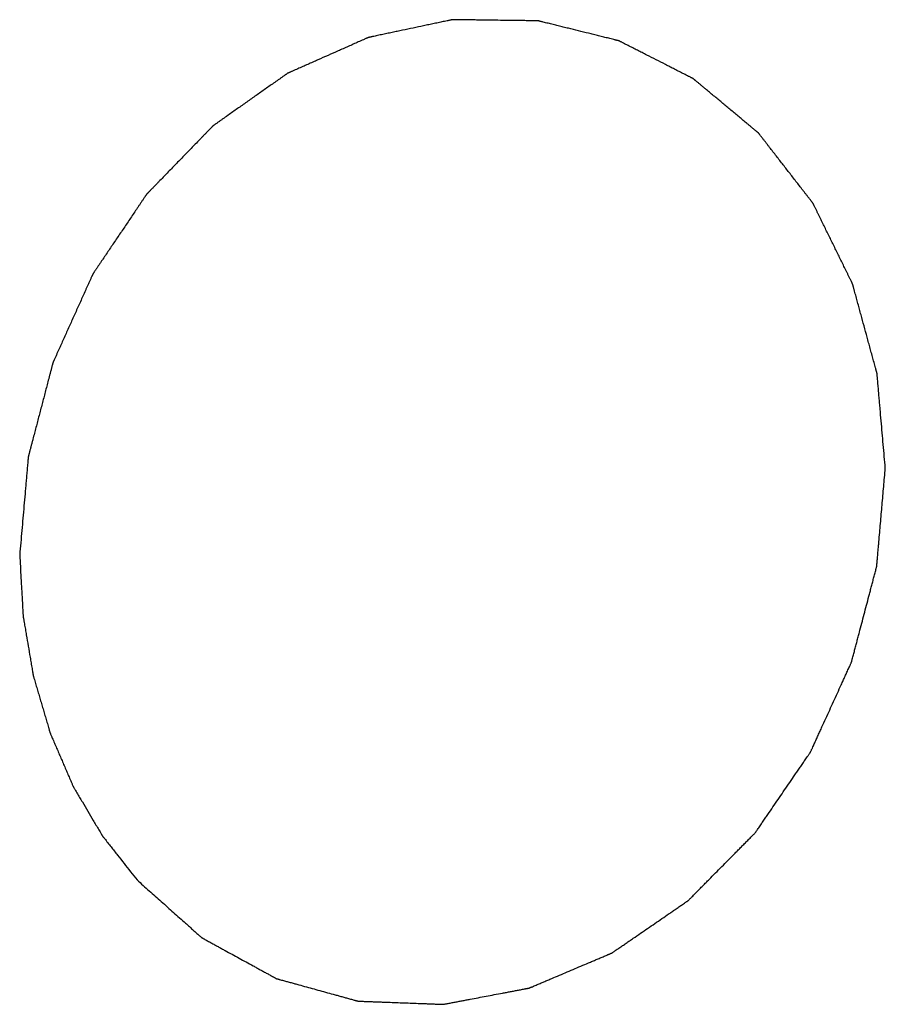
# Model space of a CAD drawing. Header units: millimetres. Extents: x 2798 to 3316, y 1544 to 1917.
# Tile 16 of 23: x 3065.02 to 3066.15, y 1574.89 to 1576.17. Entities that reach past the tile are written whole.
import ezdxf

# ---------------------------------------------------------------- set-up
doc = ezdxf.new("R2010")
doc.units = ezdxf.units.MM

msp = doc.modelspace()

# ---------------------------------------------------------------- linework, layer by layer
at = {"color": 7, "linetype": 'Continuous'}
for points, knots in [([(3066.14663, 1575.58964), (3066.14574, 1575.59991), (3066.1444, 1575.61532), (3066.14261, 1575.63586), (3066.14127, 1575.65127), (3066.14015, 1575.66411), (3066.13926, 1575.67438), (3066.13859, 1575.68208), (3066.13803, 1575.6885), (3066.13758, 1575.69364), (3066.13725, 1575.69749), (3066.13691, 1575.70134), (3066.13664, 1575.70455), (3066.13641, 1575.70712), (3066.13627, 1575.70873), (3066.13616, 1575.71001), (3066.13608, 1575.71097), (3066.13601, 1575.71177), (3066.13596, 1575.71234), (3066.13593, 1575.71266), (3066.13592, 1575.7129), (3066.13584, 1575.71313), (3066.13577, 1575.71343), (3066.13562, 1575.71396), (3066.13541, 1575.71472), (3066.13517, 1575.71563), (3066.13483, 1575.71684), (3066.13442, 1575.71836), (3066.13376, 1575.72078), (3066.13293, 1575.72381), (3066.13194, 1575.72745), (3066.13095, 1575.73109), (3066.12962, 1575.73594), (3066.12797, 1575.742), (3066.12599, 1575.74928), (3066.12334, 1575.75898), (3066.12003, 1575.77111), (3066.11672, 1575.78323), (3066.11408, 1575.79293), (3066.11209, 1575.80021), (3066.11044, 1575.80627), (3066.10912, 1575.81112), (3066.10812, 1575.81476), (3066.10713, 1575.8184), (3066.10631, 1575.82143), (3066.10564, 1575.82386), (3066.10523, 1575.82537), (3066.1049, 1575.82659), (3066.10465, 1575.82749), (3066.10444, 1575.82825), (3066.1043, 1575.82878), (3066.10421, 1575.82908), (3066.10417, 1575.82932), (3066.10405, 1575.82952), (3066.10392, 1575.82979), (3066.10368, 1575.83027), (3066.10335, 1575.83096), (3066.10295, 1575.83178), (3066.10241, 1575.83287), (3066.10174, 1575.83424), (3066.10066, 1575.83643), (3066.09932, 1575.83917), (3066.09771, 1575.84246), (3066.0961, 1575.84574), (3066.09395, 1575.85012), (3066.09126, 1575.8556), (3066.08804, 1575.86217), (3066.08374, 1575.87093), (3066.07837, 1575.88188), (3066.07299, 1575.89283), (3066.0687, 1575.90159), (3066.06547, 1575.90817), (3066.06279, 1575.91364), (3066.06064, 1575.91802), (3066.05903, 1575.92131), (3066.05741, 1575.92459), (3066.05607, 1575.92733), (3066.055, 1575.92952), (3066.05432, 1575.93089), (3066.05379, 1575.93199), (3066.05338, 1575.93281), (3066.05305, 1575.93349), (3066.05282, 1575.93397), (3066.05268, 1575.93424), (3066.05259, 1575.93446), (3066.05244, 1575.93463), (3066.05226, 1575.93487), (3066.05193, 1575.93528), (3066.05147, 1575.93588), (3066.05092, 1575.93659), (3066.05018, 1575.93754), (3066.04926, 1575.93873), (3066.04778, 1575.94063), (3066.04594, 1575.94301), (3066.04373, 1575.94586), (3066.04151, 1575.94871), (3066.03856, 1575.95252), (3066.03487, 1575.95727), (3066.03045, 1575.96298), (3066.02454, 1575.97059), (3066.01717, 1575.9801), (3066.00979, 1575.98961), (3066.00389, 1575.99722), (3065.99946, 1576.00292), (3065.99577, 1576.00768), (3065.99282, 1576.01148), (3065.99061, 1576.01433), (3065.9884, 1576.01719), (3065.98655, 1576.01956), (3065.98508, 1576.02147), (3065.98415, 1576.02266), (3065.98342, 1576.02361), (3065.98286, 1576.02432), (3065.9824, 1576.02491), (3065.98208, 1576.02533), (3065.98189, 1576.02557), (3065.98176, 1576.02576), (3065.98159, 1576.02588), (3065.98137, 1576.02607), (3065.98098, 1576.02639), (3065.98043, 1576.02685), (3065.97977, 1576.02741), (3065.97888, 1576.02814), (3065.97778, 1576.02906), (3065.97601, 1576.03054), (3065.9738, 1576.03238), (3065.97114, 1576.03459), (3065.96849, 1576.03681), (3065.96495, 1576.03976), (3065.96053, 1576.04344), (3065.95523, 1576.04787), (3065.94815, 1576.05377), (3065.93931, 1576.06114), (3065.93047, 1576.06851), (3065.92339, 1576.07441), (3065.91808, 1576.07884), (3065.91366, 1576.08252), (3065.91013, 1576.08547), (3065.90747, 1576.08768), (3065.90482, 1576.0899), (3065.90261, 1576.09174), (3065.90084, 1576.09321), (3065.89974, 1576.09414), (3065.89885, 1576.09487), (3065.89819, 1576.09543), (3065.89763, 1576.09589), (3065.89725, 1576.09621), (3065.89703, 1576.09639), (3065.89687, 1576.09654), (3065.89667, 1576.09663), (3065.89642, 1576.09676), (3065.89598, 1576.09698), (3065.89535, 1576.0973), (3065.89459, 1576.09769), (3065.89358, 1576.0982), (3065.89232, 1576.09884), (3065.89031, 1576.09987), (3065.88778, 1576.10116), (3065.88476, 1576.1027), (3065.88173, 1576.10424), (3065.8777, 1576.1063), (3065.87266, 1576.10886), (3065.8666, 1576.11195), (3065.85854, 1576.11606), (3065.84845, 1576.1212), (3065.83836, 1576.12634), (3065.8303, 1576.13045), (3065.82425, 1576.13353), (3065.8192, 1576.1361), (3065.81517, 1576.13815), (3065.81214, 1576.1397), (3065.80912, 1576.14124), (3065.8066, 1576.14252), (3065.80458, 1576.14355), (3065.80332, 1576.14419), (3065.80231, 1576.14471), (3065.80155, 1576.14509), (3065.80092, 1576.14541), (3065.80048, 1576.14564), (3065.80023, 1576.14576), (3065.80004, 1576.14587), (3065.79983, 1576.14591), (3065.79956, 1576.14598), (3065.79908, 1576.1461), (3065.7984, 1576.14627), (3065.79758, 1576.14647), (3065.79648, 1576.14674), (3065.79511, 1576.14708), (3065.79293, 1576.14762), (3065.79019, 1576.1483), (3065.78691, 1576.14911), (3065.78362, 1576.14992), (3065.77925, 1576.15101), (3065.77377, 1576.15236), (3065.76721, 1576.15398), (3065.75845, 1576.15615), (3065.74751, 1576.15886), (3065.73656, 1576.16157), (3065.72781, 1576.16373), (3065.72124, 1576.16536), (3065.71577, 1576.16671), (3065.71139, 1576.16779), (3065.70811, 1576.16861), (3065.70483, 1576.16942), (3065.70209, 1576.17009), (3065.6999, 1576.17064), (3065.69853, 1576.17097), (3065.69744, 1576.17125), (3065.69662, 1576.17145), (3065.69594, 1576.17162), (3065.69546, 1576.17174), (3065.69518, 1576.1718), (3065.69498, 1576.17187), (3065.69476, 1576.17185), (3065.69447, 1576.17186), (3065.69396, 1576.17187), (3065.69324, 1576.17188), (3065.69237, 1576.17189), (3065.69121, 1576.1719), (3065.68976, 1576.17192), (3065.68744, 1576.17195), (3065.68455, 1576.17199), (3065.68107, 1576.17204), (3065.67759, 1576.17208), (3065.67296, 1576.17215), (3065.66716, 1576.17222), (3065.66021, 1576.17232), (3065.65094, 1576.17244), (3065.63935, 1576.17259), (3065.62776, 1576.17275), (3065.61848, 1576.17287), (3065.61153, 1576.17296), (3065.60573, 1576.17304), (3065.6011, 1576.1731), (3065.59762, 1576.17314), (3065.59414, 1576.17319), (3065.59125, 1576.17323), (3065.58893, 1576.17326), (3065.58748, 1576.17328), (3065.58632, 1576.17329), (3065.58545, 1576.17331), (3065.58473, 1576.17331), (3065.58422, 1576.17332), (3065.58393, 1576.17332), (3065.58371, 1576.17334), (3065.5835, 1576.17328), (3065.58322, 1576.17323), (3065.58272, 1576.17312), (3065.58201, 1576.17297), (3065.58115, 1576.17279), (3065.58001, 1576.17254), (3065.57859, 1576.17224), (3065.57631, 1576.17176), (3065.57346, 1576.17116), (3065.57005, 1576.17043), (3065.56663, 1576.16971), (3065.56207, 1576.16875), (3065.55638, 1576.16754), (3065.54955, 1576.16609), (3065.54043, 1576.16416), (3065.52904, 1576.16175), (3065.51766, 1576.15934), (3065.50854, 1576.15741), (3065.50171, 1576.15596), (3065.49602, 1576.15476), (3065.49146, 1576.15379), (3065.48804, 1576.15307), (3065.48463, 1576.15235), (3065.48178, 1576.15174), (3065.4795, 1576.15126), (3065.47808, 1576.15096), (3065.47694, 1576.15072), (3065.47608, 1576.15054), (3065.47537, 1576.15039), (3065.47487, 1576.15028), (3065.47459, 1576.15022), (3065.47437, 1576.15019), (3065.47417, 1576.15008), (3065.4739, 1576.14997), (3065.47342, 1576.14975), (3065.47273, 1576.14945), (3065.47191, 1576.14908), (3065.47082, 1576.1486), (3065.46945, 1576.14799), (3065.46725, 1576.14702), (3065.46452, 1576.1458), (3065.46123, 1576.14434), (3065.45794, 1576.14289), (3065.45356, 1576.14094), (3065.44808, 1576.13851), (3065.44151, 1576.1356), (3065.43274, 1576.13171), (3065.42179, 1576.12685), (3065.41083, 1576.12199), (3065.40207, 1576.1181), (3065.3955, 1576.11519), (3065.39002, 1576.11276), (3065.38564, 1576.11081), (3065.38235, 1576.10935), (3065.37906, 1576.1079), (3065.37632, 1576.10668), (3065.37413, 1576.10571), (3065.37276, 1576.1051), (3065.37167, 1576.10462), (3065.37085, 1576.10425), (3065.37016, 1576.10395), (3065.36968, 1576.10374), (3065.36941, 1576.10361), (3065.3692, 1576.10353), (3065.36901, 1576.10339), (3065.36876, 1576.10321), (3065.36832, 1576.1029), (3065.36769, 1576.10245), (3065.36693, 1576.10192), (3065.36592, 1576.10121), (3065.36466, 1576.10032), (3065.36263, 1576.09889), (3065.36011, 1576.09711), (3065.35708, 1576.09498), (3065.35405, 1576.09284), (3065.35, 1576.08999), (3065.34495, 1576.08643), (3065.33889, 1576.08216), (3065.33081, 1576.07646), (3065.3207, 1576.06933), (3065.3106, 1576.06221), (3065.30251, 1576.05651), (3065.29645, 1576.05224), (3065.2914, 1576.04868), (3065.28736, 1576.04583), (3065.28433, 1576.04369), (3065.28129, 1576.04156), (3065.27877, 1576.03978), (3065.27675, 1576.03835), (3065.27548, 1576.03746), (3065.27447, 1576.03675), (3065.27372, 1576.03622), (3065.27309, 1576.03577), (3065.27264, 1576.03546), (3065.27239, 1576.03528), (3065.27219, 1576.03516), (3065.27203, 1576.03497), (3065.27181, 1576.03474), (3065.27141, 1576.03433), (3065.27085, 1576.03375), (3065.27017, 1576.03306), (3065.26927, 1576.03213), (3065.26814, 1576.03096), (3065.26634, 1576.02911), (3065.26409, 1576.02678), (3065.26138, 1576.02399), (3065.25868, 1576.02121), (3065.25507, 1576.01749), (3065.25057, 1576.01284), (3065.24516, 1576.00727), (3065.23795, 1575.99983), (3065.22894, 1575.99054), (3065.21992, 1575.98125), (3065.21271, 1575.97381), (3065.2073, 1575.96824), (3065.2028, 1575.96359), (3065.19919, 1575.95987), (3065.19649, 1575.95709), (3065.19378, 1575.9543), (3065.19153, 1575.95197), (3065.18973, 1575.95012), (3065.1886, 1575.94895), (3065.1877, 1575.94803), (3065.18702, 1575.94733), (3065.18646, 1575.94675), (3065.18606, 1575.94634), (3065.18584, 1575.94611), (3065.18566, 1575.94594), (3065.18554, 1575.94573), (3065.18535, 1575.94546), (3065.18504, 1575.94499), (3065.18458, 1575.94432), (3065.18404, 1575.94351), (3065.18331, 1575.94243), (3065.1824, 1575.94108), (3065.18095, 1575.93892), (3065.17913, 1575.93623), (3065.17695, 1575.93299), (3065.17478, 1575.92976), (3065.17187, 1575.92544), (3065.16824, 1575.92005), (3065.16388, 1575.91358), (3065.15807, 1575.90495), (3065.15081, 1575.89417), (3065.14354, 1575.88339), (3065.13773, 1575.87476), (3065.13337, 1575.86829), (3065.12974, 1575.8629), (3065.12683, 1575.85858), (3065.12466, 1575.85535), (3065.12248, 1575.85211), (3065.12066, 1575.84942), (3065.11921, 1575.84726), (3065.1183, 1575.84591), (3065.11757, 1575.84483), (3065.11703, 1575.84402), (3065.11658, 1575.84335), (3065.11625, 1575.84288), (3065.11608, 1575.84261), (3065.11593, 1575.84241), (3065.11584, 1575.84218), (3065.1157, 1575.84188), (3065.11547, 1575.84135), (3065.11513, 1575.8406), (3065.11472, 1575.8397), (3065.11418, 1575.8385), (3065.11351, 1575.837), (3065.11242, 1575.8346), (3065.11107, 1575.8316), (3065.10945, 1575.82799), (3065.10783, 1575.82439), (3065.10566, 1575.81958), (3065.10296, 1575.81358), (3065.09972, 1575.80637), (3065.09539, 1575.79676), (3065.08998, 1575.78475), (3065.08457, 1575.77274), (3065.08025, 1575.76313), (3065.077, 1575.75593), (3065.0743, 1575.74992), (3065.07213, 1575.74512), (3065.07051, 1575.74151), (3065.06889, 1575.73791), (3065.06754, 1575.73491), (3065.06646, 1575.7325), (3065.06578, 1575.731), (3065.06524, 1575.7298), (3065.06483, 1575.7289), (3065.0645, 1575.72815), (3065.06426, 1575.72762), (3065.06413, 1575.72732), (3065.06401, 1575.7271), (3065.06396, 1575.72686), (3065.06388, 1575.72654), (3065.06373, 1575.72598), (3065.06352, 1575.72518), (3065.06327, 1575.72422), (3065.06294, 1575.72295), (3065.06252, 1575.72135), (3065.06185, 1575.71879), (3065.06101, 1575.7156), (3065.06001, 1575.71176), (3065.059, 1575.70793), (3065.05767, 1575.70282), (3065.05599, 1575.69643), (3065.05399, 1575.68876), (3065.05131, 1575.67853), (3065.04796, 1575.66575), (3065.04462, 1575.65297), (3065.04194, 1575.64275), (3065.03993, 1575.63508), (3065.03826, 1575.62869), (3065.03692, 1575.62358), (3065.03592, 1575.61974), (3065.03491, 1575.61591), (3065.03408, 1575.61271), (3065.03341, 1575.61016), (3065.03299, 1575.60856), (3065.03266, 1575.60728), (3065.0324, 1575.60632), (3065.0322, 1575.60552), (3065.03205, 1575.60497), (3065.03197, 1575.60465), (3065.03189, 1575.60441), (3065.03188, 1575.60416), (3065.03185, 1575.60383), (3065.0318, 1575.60324), (3065.03173, 1575.60241), (3065.03164, 1575.60142), (3065.03153, 1575.60009), (3065.03138, 1575.59842), (3065.03115, 1575.59576), (3065.03086, 1575.59244), (3065.03051, 1575.58845), (3065.03017, 1575.58446), (3065.0297, 1575.57914), (3065.02913, 1575.5725), (3065.02843, 1575.56452), (3065.02751, 1575.55388), (3065.02635, 1575.54059), (3065.02496, 1575.52463), (3065.02311, 1575.50336), (3065.02172, 1575.4874), (3065.0208, 1575.47677)], [0, 0, 0, 0, 0.015625, 0.0234375, 0.03125, 0.0390625, 0.0429688, 0.046875, 0.0507812, 0.0527344, 0.0546875, 0.0566406, 0.0585938, 0.0595703, 0.0605469, 0.0610352, 0.0615234, 0.0620117, 0.0622559, 0.0623779, 0.0625, 0.0626221, 0.0627441, 0.0629883, 0.0634766, 0.0639648, 0.0644531, 0.0654297, 0.0664062, 0.0683594, 0.0703125, 0.0722656, 0.0742188, 0.078125, 0.0820312, 0.0859375, 0.09375, 0.1015625, 0.1054688, 0.109375, 0.1132812, 0.1152344, 0.1171875, 0.1191406, 0.1210938, 0.1220703, 0.1230469, 0.1235352, 0.1240234, 0.1245117, 0.1247559, 0.1248779, 0.125, 0.1251221, 0.1252441, 0.1254883, 0.1259766, 0.1264648, 0.1269531, 0.1279297, 0.1289062, 0.1308594, 0.1328125, 0.1347656, 0.1367188, 0.140625, 0.1445312, 0.1484375, 0.15625, 0.1640625, 0.1679688, 0.171875, 0.1757812, 0.1777344, 0.1796875, 0.1816406, 0.1835938, 0.1845703, 0.1855469, 0.1860352, 0.1865234, 0.1870117, 0.1872559, 0.1873779, 0.1875, 0.1876221, 0.1877441, 0.1879883, 0.1884766, 0.1889648, 0.1894531, 0.1904297, 0.1914062, 0.1933594, 0.1953125, 0.1972656, 0.1992188, 0.203125, 0.2070312, 0.2109375, 0.21875, 0.2265625, 0.2304688, 0.234375, 0.2382812, 0.2402344, 0.2421875, 0.2441406, 0.2460938, 0.2470703, 0.2480469, 0.2485352, 0.2490234, 0.2495117, 0.2497559, 0.2498779, 0.25, 0.2501221, 0.2502441, 0.2504883, 0.2509766, 0.2514648, 0.2519531, 0.2529297, 0.2539062, 0.2558594, 0.2578125, 0.2597656, 0.2617188, 0.265625, 0.2695312, 0.2734375, 0.28125, 0.2890625, 0.2929688, 0.296875, 0.3007812, 0.3027344, 0.3046875, 0.3066406, 0.3085938, 0.3095703, 0.3105469, 0.3110352, 0.3115234, 0.3120117, 0.3122559, 0.3123779, 0.3125, 0.3126221, 0.3127441, 0.3129883, 0.3134766, 0.3139648, 0.3144531, 0.3154297, 0.3164062, 0.3183594, 0.3203125, 0.3222656, 0.3242188, 0.328125, 0.3320312, 0.3359375, 0.34375, 0.3515625, 0.3554688, 0.359375, 0.3632812, 0.3652344, 0.3671875, 0.3691406, 0.3710938, 0.3720703, 0.3730469, 0.3735352, 0.3740234, 0.3745117, 0.3747559, 0.3748779, 0.375, 0.3751221, 0.3752441, 0.3754883, 0.3759766, 0.3764648, 0.3769531, 0.3779297, 0.3789062, 0.3808594, 0.3828125, 0.3847656, 0.3867188, 0.390625, 0.3945312, 0.3984375, 0.40625, 0.4140625, 0.4179688, 0.421875, 0.4257812, 0.4277344, 0.4296875, 0.4316406, 0.4335938, 0.4345703, 0.4355469, 0.4360352, 0.4365234, 0.4370117, 0.4372559, 0.4373779, 0.4375, 0.4376221, 0.4377441, 0.4379883, 0.4384766, 0.4389648, 0.4394531, 0.4404297, 0.4414062, 0.4433594, 0.4453125, 0.4472656, 0.4492188, 0.453125, 0.4570312, 0.4609375, 0.46875, 0.4765625, 0.4804688, 0.484375, 0.4882812, 0.4902344, 0.4921875, 0.4941406, 0.4960938, 0.4970703, 0.4980469, 0.4985352, 0.4990234, 0.4995117, 0.4997559, 0.4998779, 0.5, 0.5001221, 0.5002441, 0.5004883, 0.5009766, 0.5014648, 0.5019531, 0.5029297, 0.5039062, 0.5058594, 0.5078125, 0.5097656, 0.5117188, 0.515625, 0.5195312, 0.5234375, 0.53125, 0.5390625, 0.5429688, 0.546875, 0.5507812, 0.5527344, 0.5546875, 0.5566406, 0.5585938, 0.5595703, 0.5605469, 0.5610352, 0.5615234, 0.5620117, 0.5622559, 0.5623779, 0.5625, 0.5626221, 0.5627441, 0.5629883, 0.5634766, 0.5639648, 0.5644531, 0.5654297, 0.5664062, 0.5683594, 0.5703125, 0.5722656, 0.5742188, 0.578125, 0.5820312, 0.5859375, 0.59375, 0.6015625, 0.6054688, 0.609375, 0.6132812, 0.6152344, 0.6171875, 0.6191406, 0.6210938, 0.6220703, 0.6230469, 0.6235352, 0.6240234, 0.6245117, 0.6247559, 0.6248779, 0.625, 0.6251221, 0.6252441, 0.6254883, 0.6259766, 0.6264648, 0.6269531, 0.6279297, 0.6289062, 0.6308594, 0.6328125, 0.6347656, 0.6367188, 0.640625, 0.6445312, 0.6484375, 0.65625, 0.6640625, 0.6679688, 0.671875, 0.6757812, 0.6777344, 0.6796875, 0.6816406, 0.6835938, 0.6845703, 0.6855469, 0.6860352, 0.6865234, 0.6870117, 0.6872559, 0.6873779, 0.6875, 0.6876221, 0.6877441, 0.6879883, 0.6884766, 0.6889648, 0.6894531, 0.6904297, 0.6914062, 0.6933594, 0.6953125, 0.6972656, 0.6992188, 0.703125, 0.7070312, 0.7109375, 0.71875, 0.7265625, 0.7304688, 0.734375, 0.7382812, 0.7402344, 0.7421875, 0.7441406, 0.7460938, 0.7470703, 0.7480469, 0.7485352, 0.7490234, 0.7495117, 0.7497559, 0.7498779, 0.75, 0.7501221, 0.7502441, 0.7504883, 0.7509766, 0.7514648, 0.7519531, 0.7529297, 0.7539062, 0.7558594, 0.7578125, 0.7597656, 0.7617188, 0.765625, 0.7695312, 0.7734375, 0.78125, 0.7890625, 0.7929688, 0.796875, 0.8007812, 0.8027344, 0.8046875, 0.8066406, 0.8085938, 0.8095703, 0.8105469, 0.8110352, 0.8115234, 0.8120117, 0.8122559, 0.8123779, 0.8125, 0.8126221, 0.8127441, 0.8129883, 0.8134766, 0.8139648, 0.8144531, 0.8154297, 0.8164062, 0.8183594, 0.8203125, 0.8222656, 0.8242188, 0.828125, 0.8320312, 0.8359375, 0.84375, 0.8515625, 0.8554688, 0.859375, 0.8632812, 0.8652344, 0.8671875, 0.8691406, 0.8710938, 0.8720703, 0.8730469, 0.8735352, 0.8740234, 0.8745117, 0.8747559, 0.8748779, 0.875, 0.8751221, 0.8752441, 0.8754883, 0.8759766, 0.8764648, 0.8769531, 0.8779297, 0.8789062, 0.8808594, 0.8828125, 0.8847656, 0.8867188, 0.890625, 0.8945312, 0.8984375, 0.90625, 0.9140625, 0.9179688, 0.921875, 0.9257812, 0.9277344, 0.9296875, 0.9316406, 0.9335938, 0.9345703, 0.9355469, 0.9360352, 0.9365234, 0.9370117, 0.9372559, 0.9373779, 0.9375, 0.9376221, 0.9377441, 0.9379883, 0.9384766, 0.9389648, 0.9394531, 0.9404297, 0.9414062, 0.9433594, 0.9453125, 0.9472656, 0.9492188, 0.953125, 0.9570312, 0.9609375, 0.96875, 0.9765625, 0.984375, 1, 1, 1, 1]), ([(3065.17337, 1575.05387), (3065.17863, 1575.04917), (3065.18916, 1575.03978), (3065.20233, 1575.02804), (3065.21286, 1575.01865), (3065.22076, 1575.0116), (3065.22866, 1575.00456), (3065.23524, 1574.99869), (3065.24051, 1574.99399), (3065.24446, 1574.99047), (3065.24775, 1574.98753), (3065.25039, 1574.98519), (3065.25236, 1574.98342), (3065.25401, 1574.98196), (3065.25532, 1574.98078), (3065.25615, 1574.98005), (3065.2568, 1574.97946), (3065.25722, 1574.9791), (3065.2575, 1574.97883), (3065.25767, 1574.9787), (3065.25787, 1574.9786), (3065.2581, 1574.97847), (3065.25867, 1574.97816), (3065.25952, 1574.97769), (3065.26066, 1574.97706), (3065.2618, 1574.97644), (3065.26332, 1574.97561), (3065.26597, 1574.97415), (3065.26977, 1574.97207), (3065.27432, 1574.96957), (3065.27887, 1574.96708), (3065.28343, 1574.96458), (3065.2895, 1574.96125), (3065.29708, 1574.95709), (3065.30619, 1574.9521), (3065.3153, 1574.9471), (3065.32288, 1574.94294), (3065.32896, 1574.93961), (3065.33351, 1574.93712), (3065.33806, 1574.93462), (3065.34261, 1574.93212), (3065.34641, 1574.93004), (3065.34906, 1574.92859), (3065.35058, 1574.92775), (3065.35172, 1574.92713), (3065.35286, 1574.92651), (3065.35371, 1574.92604), (3065.35428, 1574.92572), (3065.35452, 1574.9256), (3065.35471, 1574.92549), (3065.35491, 1574.92542), (3065.35527, 1574.92533), (3065.35579, 1574.92518), (3065.35662, 1574.92495), (3065.35766, 1574.92467), (3065.35932, 1574.92421), (3065.36139, 1574.92364), (3065.36388, 1574.92295), (3065.3672, 1574.92203), (3065.37134, 1574.92089), (3065.37632, 1574.91952), (3065.38295, 1574.91769), (3065.39125, 1574.9154), (3065.4012, 1574.91265), (3065.41115, 1574.90991), (3065.42111, 1574.90716), (3065.4294, 1574.90488), (3065.43604, 1574.90305), (3065.44101, 1574.90167), (3065.44516, 1574.90053), (3065.44848, 1574.89962), (3065.45096, 1574.89893), (3065.45345, 1574.89824), (3065.45553, 1574.89767), (3065.45718, 1574.89721), (3065.45843, 1574.89687), (3065.45947, 1574.89659), (3065.46019, 1574.89638), (3065.46061, 1574.89628), (3065.46091, 1574.89616), (3065.46124, 1574.89618), (3065.46168, 1574.89615), (3065.46244, 1574.89613), (3065.46352, 1574.89609), (3065.46482, 1574.89604), (3065.46655, 1574.89597), (3065.46872, 1574.89589), (3065.47132, 1574.8958), (3065.47393, 1574.8957), (3065.47739, 1574.89557), (3065.48173, 1574.89541), (3065.48693, 1574.89521), (3065.49387, 1574.89495), (3065.50254, 1574.89463), (3065.51295, 1574.89424), (3065.52336, 1574.89385), (3065.53377, 1574.89346), (3065.54244, 1574.89314), (3065.54938, 1574.89288), (3065.55458, 1574.89269), (3065.55892, 1574.89252), (3065.56238, 1574.89239), (3065.56499, 1574.8923), (3065.56715, 1574.89222), (3065.56889, 1574.89215), (3065.56997, 1574.89211), (3065.57084, 1574.89208), (3065.57138, 1574.89206), (3065.57176, 1574.89204), (3065.57198, 1574.89204), (3065.5722, 1574.89209), (3065.57247, 1574.89214), (3065.57312, 1574.89227), (3065.5741, 1574.89245), (3065.57541, 1574.8927), (3065.57671, 1574.89295), (3065.57846, 1574.89328), (3065.5815, 1574.89385), (3065.58586, 1574.89468), (3065.59108, 1574.89567), (3065.59631, 1574.89666), (3065.60153, 1574.89766), (3065.6085, 1574.89898), (3065.61721, 1574.90063), (3065.62766, 1574.90261), (3065.63811, 1574.9046), (3065.64682, 1574.90625), (3065.65379, 1574.90757), (3065.65901, 1574.90856), (3065.66424, 1574.90955), (3065.66946, 1574.91055), (3065.67382, 1574.91137), (3065.67687, 1574.91195), (3065.67861, 1574.91228), (3065.67991, 1574.91253), (3065.68122, 1574.91278), (3065.6822, 1574.91296), (3065.68285, 1574.91309), (3065.68318, 1574.91314), (3065.6835, 1574.91322), (3065.68392, 1574.91342), (3065.68445, 1574.91363), (3065.68529, 1574.91399), (3065.68634, 1574.91444), (3065.68802, 1574.91515), (3065.69012, 1574.91604), (3065.69264, 1574.91711), (3065.696, 1574.91853), (3065.7002, 1574.92032), (3065.70524, 1574.92246), (3065.71196, 1574.92531), (3065.72036, 1574.92887), (3065.73045, 1574.93315), (3065.74053, 1574.93742), (3065.75061, 1574.9417), (3065.75901, 1574.94526), (3065.76573, 1574.94811), (3065.77077, 1574.95025), (3065.77581, 1574.95239), (3065.78001, 1574.95417), (3065.78338, 1574.9556), (3065.78548, 1574.95649), (3065.78716, 1574.9572), (3065.78842, 1574.95774), (3065.78947, 1574.95818), (3065.7902, 1574.95849), (3065.79062, 1574.95868), (3065.79094, 1574.95879), (3065.79123, 1574.95901), (3065.79162, 1574.95927), (3065.79229, 1574.95974), (3065.79327, 1574.96041), (3065.79443, 1574.96121), (3065.79598, 1574.96227), (3065.79792, 1574.96361), (3065.80103, 1574.96574), (3065.80491, 1574.96841), (3065.80957, 1574.97161), (3065.81423, 1574.97481), (3065.82044, 1574.97908), (3065.8282, 1574.98441), (3065.83751, 1574.99081), (3065.84683, 1574.99721), (3065.85614, 1575.00362), (3065.86391, 1575.00895), (3065.87012, 1575.01322), (3065.87477, 1575.01642), (3065.87866, 1575.01908), (3065.88176, 1575.02122), (3065.88409, 1575.02282), (3065.88603, 1575.02415), (3065.88758, 1575.02522), (3065.88855, 1575.02589), (3065.88933, 1575.02642), (3065.88981, 1575.02676), (3065.89021, 1575.02701), (3065.89047, 1575.02726), (3065.89073, 1575.02752), (3065.89124, 1575.02803), (3065.892, 1575.02881), (3065.89303, 1575.02984), (3065.89405, 1575.03088), (3065.89541, 1575.03226), (3065.8978, 1575.03467), (3065.90121, 1575.03812), (3065.9053, 1575.04225), (3065.90939, 1575.04639), (3065.91348, 1575.05053), (3065.91893, 1575.05604), (3065.92575, 1575.06294), (3065.93393, 1575.07121), (3065.94211, 1575.07949), (3065.94893, 1575.08638), (3065.95439, 1575.0919), (3065.95848, 1575.09603), (3065.96257, 1575.10017), (3065.96666, 1575.10431), (3065.97007, 1575.10775), (3065.97279, 1575.11051), (3065.9745, 1575.11224), (3065.97586, 1575.11361), (3065.97663, 1575.11439), (3065.97714, 1575.11491), (3065.9774, 1575.11516), (3065.97764, 1575.11543), (3065.97791, 1575.11585), (3065.97827, 1575.11636), (3065.97883, 1575.11718), (3065.97953, 1575.1182), (3065.98065, 1575.11984), (3065.98205, 1575.12188), (3065.98373, 1575.12434), (3065.98597, 1575.12761), (3065.98877, 1575.1317), (3065.99213, 1575.13661), (3065.99662, 1575.14316), (3066.00222, 1575.15134), (3066.00895, 1575.16116), (3066.01567, 1575.17098), (3066.02239, 1575.1808), (3066.028, 1575.18898), (3066.03248, 1575.19553), (3066.03584, 1575.20044), (3066.0392, 1575.20535), (3066.04201, 1575.20944), (3066.04425, 1575.21271), (3066.04565, 1575.21476), (3066.04677, 1575.21639), (3066.04761, 1575.21762), (3066.04831, 1575.21865), (3066.0488, 1575.21936), (3066.04908, 1575.21977), (3066.04931, 1575.22007), (3066.04944, 1575.22042), (3066.04966, 1575.22088), (3066.05002, 1575.22168), (3066.05054, 1575.22282), (3066.05117, 1575.22419), (3066.052, 1575.22602), (3066.05304, 1575.22831), (3066.05471, 1575.23197), (3066.05679, 1575.23654), (3066.05929, 1575.24203), (3066.0618, 1575.24752), (3066.06513, 1575.25484), (3066.0693, 1575.26399), (3066.0743, 1575.27496), (3066.0793, 1575.28594), (3066.0843, 1575.29692), (3066.08847, 1575.30607), (3066.09181, 1575.31339), (3066.09431, 1575.31888), (3066.09639, 1575.32345), (3066.09806, 1575.32711), (3066.09931, 1575.32985), (3066.10035, 1575.33214), (3066.10119, 1575.33397), (3066.10171, 1575.33511), (3066.10213, 1575.33603), (3066.10238, 1575.3366), (3066.1026, 1575.33705), (3066.10275, 1575.33753), (3066.10296, 1575.33839), (3066.10329, 1575.33961), (3066.1038, 1575.34156), (3066.10444, 1575.344), (3066.10547, 1575.3479), (3066.10676, 1575.35277), (3066.1083, 1575.35863), (3066.10984, 1575.36448), (3066.11138, 1575.37033), (3066.11343, 1575.37813), (3066.116, 1575.38788), (3066.11908, 1575.39959), (3066.12217, 1575.41129), (3066.12474, 1575.42104), (3066.12679, 1575.42884), (3066.12833, 1575.43469), (3066.12987, 1575.44055), (3066.13141, 1575.4464), (3066.1327, 1575.45127), (3066.13373, 1575.45517), (3066.13437, 1575.45761), (3066.13488, 1575.45956), (3066.1352, 1575.46078), (3066.13543, 1575.46163), (3066.13555, 1575.46212), (3066.13557, 1575.46262), (3066.13563, 1575.46325), (3066.13572, 1575.46424), (3066.13583, 1575.46549), (3066.136, 1575.46748), (3066.13622, 1575.46998), (3066.13648, 1575.47297), (3066.13683, 1575.47696), (3066.13726, 1575.48194), (3066.13778, 1575.48793), (3066.13847, 1575.4959), (3066.13934, 1575.50588), (3066.14038, 1575.51784), (3066.14142, 1575.52981), (3066.14281, 1575.54576), (3066.14455, 1575.56571), (3066.14594, 1575.58166), (3066.14663, 1575.58964)], [0, 0, 0, 0, 0.015625, 0.03125, 0.0390625, 0.046875, 0.0546875, 0.0625, 0.0664062, 0.0703125, 0.0742188, 0.0761719, 0.078125, 0.0800781, 0.0810547, 0.0820312, 0.0825195, 0.0830078, 0.083252, 0.083374, 0.0834961, 0.0837402, 0.0839844, 0.0849609, 0.0859375, 0.0869141, 0.0878906, 0.0898438, 0.09375, 0.0976562, 0.1015625, 0.1054688, 0.109375, 0.1171875, 0.125, 0.1328125, 0.140625, 0.1445312, 0.1484375, 0.1523438, 0.15625, 0.1601562, 0.1621094, 0.1630859, 0.1640625, 0.1650391, 0.1660156, 0.1662598, 0.1665039, 0.166626, 0.166748, 0.1669922, 0.1674805, 0.1679688, 0.1689453, 0.1699219, 0.171875, 0.1738281, 0.1757812, 0.1796875, 0.1835938, 0.1875, 0.1953125, 0.203125, 0.2109375, 0.21875, 0.2265625, 0.2304688, 0.234375, 0.2382812, 0.2402344, 0.2421875, 0.2441406, 0.2460938, 0.2470703, 0.2480469, 0.2490234, 0.2495117, 0.2497559, 0.25, 0.2502441, 0.2504883, 0.2509766, 0.2519531, 0.2529297, 0.2539062, 0.2558594, 0.2578125, 0.2597656, 0.2617188, 0.265625, 0.2695312, 0.2734375, 0.28125, 0.2890625, 0.296875, 0.3046875, 0.3125, 0.3164062, 0.3203125, 0.3242188, 0.3261719, 0.328125, 0.3300781, 0.3310547, 0.3320312, 0.3325195, 0.3330078, 0.333252, 0.333374, 0.3334961, 0.3337402, 0.3339844, 0.3349609, 0.3359375, 0.3369141, 0.3378906, 0.3398438, 0.34375, 0.3476562, 0.3515625, 0.3554688, 0.359375, 0.3671875, 0.375, 0.3828125, 0.390625, 0.3945312, 0.3984375, 0.4023438, 0.40625, 0.4101562, 0.4121094, 0.4130859, 0.4140625, 0.4150391, 0.4160156, 0.4162598, 0.4165039, 0.416748, 0.4169922, 0.4174805, 0.4179688, 0.4189453, 0.4199219, 0.421875, 0.4238281, 0.4257812, 0.4296875, 0.4335938, 0.4375, 0.4453125, 0.453125, 0.4609375, 0.46875, 0.4765625, 0.4804688, 0.484375, 0.4882812, 0.4921875, 0.4941406, 0.4960938, 0.4970703, 0.4980469, 0.4990234, 0.4995117, 0.4997559, 0.5, 0.5002441, 0.5004883, 0.5009766, 0.5019531, 0.5029297, 0.5039062, 0.5058594, 0.5078125, 0.5117188, 0.515625, 0.5195312, 0.5234375, 0.53125, 0.5390625, 0.546875, 0.5546875, 0.5625, 0.5664062, 0.5703125, 0.5742188, 0.5761719, 0.578125, 0.5800781, 0.5810547, 0.5820312, 0.5825195, 0.5830078, 0.583252, 0.5834961, 0.5837402, 0.5839844, 0.5849609, 0.5859375, 0.5869141, 0.5878906, 0.5898438, 0.59375, 0.5976562, 0.6015625, 0.6054688, 0.609375, 0.6171875, 0.625, 0.6328125, 0.640625, 0.6445312, 0.6484375, 0.6523438, 0.65625, 0.6601562, 0.6621094, 0.6640625, 0.6650391, 0.6660156, 0.6662598, 0.6665039, 0.666748, 0.6669922, 0.6674805, 0.6679688, 0.6689453, 0.6699219, 0.671875, 0.6738281, 0.6757812, 0.6796875, 0.6835938, 0.6875, 0.6953125, 0.703125, 0.7109375, 0.71875, 0.7265625, 0.7304688, 0.734375, 0.7382812, 0.7421875, 0.7441406, 0.7460938, 0.7470703, 0.7480469, 0.7490234, 0.7495117, 0.7497559, 0.75, 0.7502441, 0.7504883, 0.7509766, 0.7519531, 0.7529297, 0.7539062, 0.7558594, 0.7578125, 0.7617188, 0.765625, 0.7695312, 0.7734375, 0.78125, 0.7890625, 0.796875, 0.8046875, 0.8125, 0.8164062, 0.8203125, 0.8242188, 0.8261719, 0.828125, 0.8300781, 0.8310547, 0.8320312, 0.8325195, 0.8330078, 0.833252, 0.8334961, 0.8339844, 0.8349609, 0.8359375, 0.8378906, 0.8398438, 0.84375, 0.8476562, 0.8515625, 0.8554688, 0.859375, 0.8671875, 0.875, 0.8828125, 0.890625, 0.8945312, 0.8984375, 0.9023438, 0.90625, 0.9101562, 0.9121094, 0.9140625, 0.9150391, 0.9160156, 0.9165039, 0.916748, 0.9169922, 0.9174805, 0.9179688, 0.9189453, 0.9199219, 0.921875, 0.9238281, 0.9257812, 0.9296875, 0.9335938, 0.9375, 0.9453125, 0.953125, 0.9609375, 0.96875, 0.984375, 1, 1, 1, 1]), ([(3065.0208, 1575.47677), (3065.02107, 1575.47178), (3065.02163, 1575.46181), (3065.02246, 1575.44685), (3065.02316, 1575.43438), (3065.02371, 1575.42441), (3065.02413, 1575.41693), (3065.02447, 1575.4107), (3065.02475, 1575.40571), (3065.02492, 1575.40259), (3065.02506, 1575.4001), (3065.02515, 1575.39854), (3065.0252, 1575.39745), (3065.02525, 1575.39683), (3065.02537, 1575.39623), (3065.02549, 1575.39547), (3065.0257, 1575.39425), (3065.02596, 1575.39274), (3065.02637, 1575.39031), (3065.02689, 1575.38728), (3065.02751, 1575.38364), (3065.02834, 1575.37879), (3065.02979, 1575.3703), (3065.03186, 1575.35817), (3065.03393, 1575.34604), (3065.03538, 1575.33754), (3065.03621, 1575.33269), (3065.03683, 1575.32905), (3065.03734, 1575.32602), (3065.03776, 1575.32359), (3065.03802, 1575.32208), (3065.03822, 1575.32086), (3065.03836, 1575.32011), (3065.03845, 1575.3195), (3065.03861, 1575.31891), (3065.03891, 1575.3179), (3065.03933, 1575.31645), (3065.04002, 1575.31413), (3065.04087, 1575.31123), (3065.04224, 1575.30658), (3065.04394, 1575.30078), (3065.04599, 1575.29382), (3065.04804, 1575.28686), (3065.05009, 1575.2799), (3065.05214, 1575.27293), (3065.05418, 1575.26597), (3065.05589, 1575.26017), (3065.05726, 1575.25553), (3065.05811, 1575.25263), (3065.05879, 1575.25031), (3065.0593, 1575.24857), (3065.05973, 1575.24712), (3065.06003, 1575.2461), (3065.0602, 1575.24552), (3065.06031, 1575.24508), (3065.06051, 1575.24468), (3065.06074, 1575.24413), (3065.06115, 1575.24318), (3065.06174, 1575.24182), (3065.06244, 1575.24018), (3065.06338, 1575.238), (3065.06456, 1575.23528), (3065.06644, 1575.23092), (3065.06879, 1575.22548), (3065.07161, 1575.21894), (3065.07444, 1575.2124), (3065.07726, 1575.20587), (3065.08008, 1575.19933), (3065.0829, 1575.1928), (3065.08525, 1575.18735), (3065.08713, 1575.18299), (3065.08831, 1575.18027), (3065.08925, 1575.17809), (3065.08984, 1575.17673), (3065.09025, 1575.17577), (3065.09049, 1575.17524), (3065.0908, 1575.17474), (3065.09116, 1575.17411), (3065.09176, 1575.17311), (3065.0925, 1575.17186), (3065.09368, 1575.16986), (3065.09516, 1575.16736), (3065.09694, 1575.16435), (3065.0993, 1575.16035), (3065.10345, 1575.15334), (3065.10937, 1575.14333), (3065.11528, 1575.13332), (3065.11943, 1575.12631), (3065.12179, 1575.1223), (3065.12357, 1575.1193), (3065.12505, 1575.1168), (3065.12623, 1575.11479), (3065.12697, 1575.11354), (3065.12756, 1575.11254), (3065.12794, 1575.11192), (3065.12822, 1575.11141), (3065.12856, 1575.11095), (3065.12919, 1575.11017), (3065.13006, 1575.10905), (3065.13147, 1575.10725), (3065.13323, 1575.10501), (3065.13605, 1575.10142), (3065.13957, 1575.09693), (3065.14379, 1575.09155), (3065.14943, 1575.08437), (3065.15647, 1575.0754), (3065.16492, 1575.06463), (3065.17055, 1575.05746), (3065.17337, 1575.05387)], [0, 0, 0, 0, 0.03125, 0.0625, 0.09375, 0.109375, 0.125, 0.140625, 0.1484375, 0.15625, 0.1601562, 0.1640625, 0.1660156, 0.1669922, 0.1679688, 0.1699219, 0.171875, 0.1757812, 0.1796875, 0.1875, 0.1953125, 0.203125, 0.21875, 0.25, 0.28125, 0.296875, 0.3046875, 0.3125, 0.3203125, 0.3242188, 0.328125, 0.3300781, 0.3320312, 0.3330078, 0.3339844, 0.3359375, 0.3398438, 0.34375, 0.3515625, 0.359375, 0.375, 0.390625, 0.40625, 0.421875, 0.4375, 0.453125, 0.46875, 0.4765625, 0.484375, 0.4882812, 0.4921875, 0.4960938, 0.4980469, 0.4990234, 0.5, 0.5009766, 0.5019531, 0.5039062, 0.5078125, 0.5117188, 0.515625, 0.5234375, 0.53125, 0.546875, 0.5625, 0.578125, 0.59375, 0.609375, 0.625, 0.640625, 0.6484375, 0.65625, 0.6601562, 0.6640625, 0.6660156, 0.6669922, 0.6679688, 0.6699219, 0.671875, 0.6757812, 0.6796875, 0.6875, 0.6953125, 0.703125, 0.71875, 0.75, 0.78125, 0.796875, 0.8046875, 0.8125, 0.8203125, 0.8242188, 0.828125, 0.8300781, 0.8320312, 0.8330078, 0.8339844, 0.8359375, 0.8398438, 0.84375, 0.8515625, 0.859375, 0.875, 0.890625, 0.90625, 0.9375, 0.96875, 1, 1, 1, 1])]:
    msp.add_open_spline(points, degree=3, knots=knots, dxfattribs=at)

doc.saveas('drawing.dxf')
